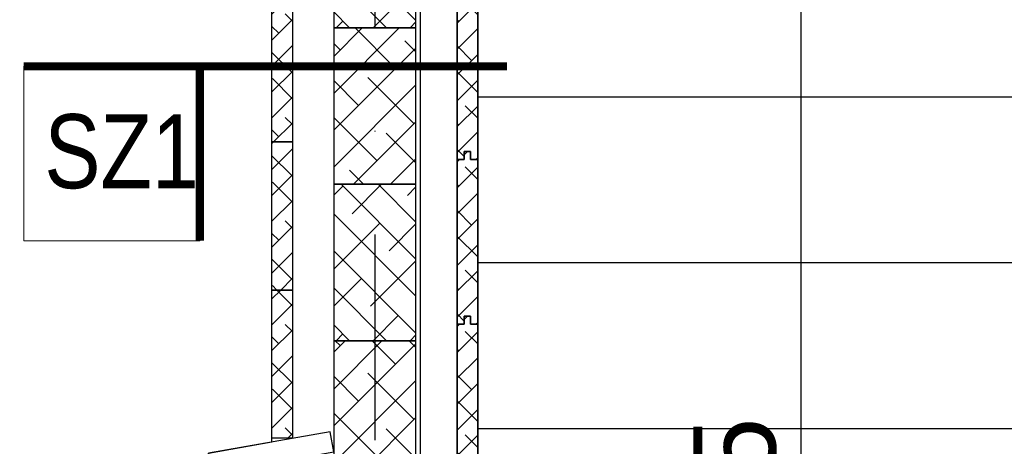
# Model space of a CAD drawing. Header units: centimetres. Extents: x 148485 to 162129, y -6573 to -2118.
# Tile 105 of 167: x 151839 to 151958, y -4657 to -4606. Entities that reach past the tile are written whole.
import ezdxf

# ---------------------------------------------------------------- set-up
doc = ezdxf.new("R2010")
doc.units = ezdxf.units.CM
doc.header["$LTSCALE"] = 0.1
doc.linetypes.add('DASHDOT', pattern=[1, 0.5, -0.25, 0, -0.25])
doc.layers.get('0').update_dxf_attribs({"color": 45})
doc.layers.add('A_opis_warstw', color=60, linetype='Continuous', lineweight=13)
for name, color, linetype in [('A_wymiary_zewn', 4, 'Continuous'), ('hatch_R&F', 4, 'Continuous'), ('osie_R&F', 6, 'DASHDOT'), ('widoki_R&F', 4, 'Continuous'), ('ściany_murowane_R&F', 13, 'Continuous')]:
    doc.layers.add(name, color=color, linetype=linetype)
doc.styles.add('TECH', font='flptechn.ttf')
doc.dimstyles.new('1_50 [cm]', dxfattribs={"dimtxt": 10, "dimasz": 0.5, "dimexe": 0.18, "dimexo": 0.0625, "dimgap": 3, "dimtad": 1, "dimrnd": 0.5, "dimdsep": 46, "dimtxsty": 'TECH', "dimblk1": 'KR', "dimblk2": 'KR', "dimsah": 1, "dimcen": 0.09, "dimse1": 1, "dimse2": 1, "dimclrt": 256, "dimadec": 0, "dimazin": 0, "dimtfac": 1, "dimtofl": 0, "dimtmove": 0, "dimatfit": 3, "dimfxl": 1, "dimtvp": 1, "dimtfill": 1, "dimtfillclr": 256, "dimtolj": 1, "dimtzin": 0, "dimarcsym": 0})
pattern_1 = [(45, (239.4975, 1275.0742), (-1.57154482, 1.57154482), []), (135, (239.4975, 1275.0742), (-4.714634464, 1.57154482), [5.55625, -3.33375])]
pattern_2 = [(45, (508.4975, 1275.0742), (-2.24506403, 2.24506403), []), (135, (508.4975, 1275.0742), (-6.73519209, 2.24506403), [7.9375, -4.7625])]

# ---------------------------------------------------------------- blocks, each defined once
blk = doc.blocks.new('KR')
for p, q in [((0, -14), (0, 14)), ((-4.95, -4.95), (4.95, 4.95)), ((-7, 0), (7, 0))]:
    blk.add_line(p, q)
blk = doc.blocks.new('*D523')
at = {"layer": 'A_wymiary_zewn', "color": 0, "lineweight": -2, "transparency": 16777216}
blk.add_line((151933.45, -4593.06), (151933.45, -4737.06), dxfattribs=at)
at = {"layer": 'Defpoints', "color": 0, "transparency": 16777216}
for p in [(151953.17, -4592.56), (151933.45, -4737.56), (151955.67, -4737.56)]:
    blk.add_point(p, dxfattribs=at)
at = {"layer": 'A_wymiary_zewn', "color": 0, "lineweight": -2, "transparency": 16777216, "xscale": 0.5, "yscale": 0.5, "zscale": 0.5}
for p, rotation in [((151933.45, -4592.56), 90), ((151933.45, -4737.56), 270)]:
    blk.add_blockref('KR', p, dxfattribs=dict(at, rotation=rotation))
at = {"layer": 'A_wymiary_zewn', "transparency": 16777216, "insert": (151925.45, -4665.06), "char_height": 10, "attachment_point": 5, "rotation": 90, "style": 'TECH', "bg_fill": 3, "box_fill_scale": 1.1, "bg_fill_color": 256, "bg_fill_true_color": 13158600, "bg_fill_transparency": 0}
blk.add_mtext('\\A1;145', dxfattribs=at)

msp = doc.modelspace()

# ---------------------------------------------------------------- hatches: boundary and pattern name
at = {"layer": 'hatch_R&F'}
h = msp.add_hatch(dxfattribs=at)
h.set_pattern_fill('ANSI38', color=256, angle=90)
h.set_pattern_definition([(135, (3607.0198, 1660.232), (-2.24506403, -2.24506403), []), (225, (3607.0198, 1660.232), (-2.24506403, -6.73519209), [7.9375, -4.7625])])
h.paths.add_polyline_path([(151876.669, -4606.56), (151886.669, -4606.56), (151886.669, -4586.56), (151876.669, -4586.56)])
h = msp.add_hatch(dxfattribs=at)
h.set_pattern_fill('ANSI38', color=256, scale=0.7)
h.set_pattern_definition([(45, (229.9257, 1333.0742), (-1.57154482, 1.57154482), []), (135, (229.9257, 1333.0742), (-4.714634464, 1.57154482), [5.55625, -3.33375])])
h.paths.add_polyline_path([(151894.169, -4622.56), (151894.169, -4602.56), (151893.294, -4602.56), (151893.294, -4601.56), (151892.544, -4601.56), (151892.544, -4602.56), (151891.669, -4602.56), (151891.669, -4622.56), (151892.544, -4622.56), (151892.544, -4621.56), (151893.294, -4621.56), (151893.294, -4622.56)])
h = msp.add_hatch(dxfattribs=at)
h.set_pattern_fill('ANSI38', color=256, scale=0.7)
h.set_pattern_definition(pattern_1)
h.paths.add_polyline_path([(151871.669, -4620.419), (151869.169, -4620.419), (151869.169, -4602.419), (151871.669, -4602.419)])
h = msp.add_hatch(dxfattribs=at)
h.set_pattern_fill('ANSI38', color=256)
h.set_pattern_definition(pattern_2)
h.paths.add_polyline_path([(151876.669, -4625.56), (151886.669, -4625.56), (151886.669, -4606.56), (151876.669, -4606.56)])
h = msp.add_hatch(dxfattribs=at)
h.set_pattern_fill('ANSI38', color=256, scale=0.7)
h.set_pattern_definition(pattern_1)
h.paths.add_polyline_path([(151871.669, -4638.419), (151869.169, -4638.419), (151869.169, -4620.419), (151871.669, -4620.419)])
h = msp.add_hatch(dxfattribs=at)
h.set_pattern_fill('ANSI38', color=256, scale=0.7)
h.set_pattern_definition([(45, (229.9257, 1313.0742), (-1.57154482, 1.57154482), []), (135, (229.9257, 1313.0742), (-4.714634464, 1.57154482), [5.55625, -3.33375])])
h.paths.add_polyline_path([(151894.169, -4642.56), (151894.169, -4622.56), (151893.294, -4622.56), (151893.294, -4621.56), (151892.544, -4621.56), (151892.544, -4622.56), (151891.669, -4622.56), (151891.669, -4642.56), (151892.544, -4642.56), (151892.544, -4641.56), (151893.294, -4641.56), (151893.294, -4642.56)])
h = msp.add_hatch(dxfattribs=at)
h.set_pattern_fill('ANSI38', color=256, angle=90)
h.set_pattern_definition([(135, (3607.0198, 1622.232), (-2.24506403, -2.24506403), []), (225, (3607.0198, 1622.232), (-2.24506403, -6.73519209), [7.9375, -4.7625])])
h.paths.add_polyline_path([(151876.669, -4644.56), (151886.669, -4644.56), (151886.669, -4625.56), (151876.669, -4625.56)])
h = msp.add_hatch(dxfattribs=at)
h.set_pattern_fill('ANSI38', color=256, scale=0.7)
h.set_pattern_definition(pattern_1)
h.paths.add_polyline_path([(151871.669, -4656.419), (151869.169, -4656.419), (151869.169, -4638.419), (151871.669, -4638.419)])
h = msp.add_hatch(dxfattribs=at)
h.set_pattern_fill('ANSI38', color=256, scale=0.7)
h.set_pattern_definition([(45, (229.9257, 1293.0742), (-1.57154482, 1.57154482), []), (135, (229.9257, 1293.0742), (-4.714634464, 1.57154482), [5.55625, -3.33375])])
h.paths.add_polyline_path([(151894.169, -4662.56), (151894.169, -4642.56), (151893.294, -4642.56), (151893.294, -4641.56), (151892.544, -4641.56), (151892.544, -4642.56), (151891.669, -4642.56), (151891.669, -4662.56), (151892.544, -4662.56), (151892.544, -4661.56), (151893.294, -4661.56), (151893.294, -4662.56)])
h = msp.add_hatch(dxfattribs=at)
h.set_pattern_fill('ANSI38', color=256)
h.set_pattern_definition(pattern_2)
h.paths.add_polyline_path([(151876.669, -4663.56), (151886.669, -4663.56), (151886.669, -4644.56), (151876.669, -4644.56)])

# ---------------------------------------------------------------- linework, layer by layer
at = {"layer": 'A_opis_warstw', "const_width": 1}
msp.add_lwpolyline([(151860.398, -4632.421), (151860.398, -4611.222), (151839.009, -4611.222), (151897.747, -4611.222)], dxfattribs=at)
at = {"layer": 'A_opis_warstw'}
msp.add_lwpolyline([(151839.009, -4632.421), (151839.009, -4611.222), (151860.398, -4611.222), (151860.398, -4632.421)], close=True, dxfattribs=at)
at = {"layer": 'hatch_R&F'}
for points in [[(151871.669, -4638.419), (151869.169, -4638.419), (151869.169, -4620.419), (151871.669, -4620.419)], [(151871.669, -4656.419), (151869.169, -4656.419), (151869.169, -4638.419), (151871.669, -4638.419)]]:
    msp.add_lwpolyline(points, close=True, dxfattribs=at)
at = {"layer": 'osie_R&F', "ltscale": 500}
msp.add_lwpolyline([(151881.669, -4331.058), (151881.669, -4907.412)], dxfattribs=at)
at = {"layer": 'widoki_R&F'}
for points in [[(151887.169, -4714.06), (151891.669, -4714.06), (151891.669, -4429.06), (151887.169, -4429.06)], [(151876.669, -4606.56), (151886.669, -4606.56), (151886.669, -4586.56), (151876.669, -4586.56)], [(151894.169, -4622.56), (151894.169, -4602.56), (151893.294, -4602.56), (151893.294, -4601.56), (151892.544, -4601.56), (151892.544, -4602.56), (151891.669, -4602.56), (151891.669, -4622.56), (151892.544, -4622.56), (151892.544, -4621.56), (151893.294, -4621.56), (151893.294, -4622.56)], [(151871.669, -4620.419), (151869.169, -4620.419), (151869.169, -4602.419), (151871.669, -4602.419)], [(151876.669, -4625.56), (151886.669, -4625.56), (151886.669, -4606.56), (151876.669, -4606.56)], [(151894.169, -4642.56), (151894.169, -4622.56), (151893.294, -4622.56), (151893.294, -4621.56), (151892.544, -4621.56), (151892.544, -4622.56), (151891.669, -4622.56), (151891.669, -4642.56), (151892.544, -4642.56), (151892.544, -4641.56), (151893.294, -4641.56), (151893.294, -4642.56)], [(151876.669, -4644.56), (151886.669, -4644.56), (151886.669, -4625.56), (151876.669, -4625.56)], [(151894.169, -4662.56), (151894.169, -4642.56), (151893.294, -4642.56), (151893.294, -4641.56), (151892.544, -4641.56), (151892.544, -4642.56), (151891.669, -4642.56), (151891.669, -4662.56), (151892.544, -4662.56), (151892.544, -4661.56), (151893.294, -4661.56), (151893.294, -4662.56)], [(151876.669, -4663.56), (151886.669, -4663.56), (151886.669, -4644.56), (151876.669, -4644.56)], [(151861.897, -4660.68), (151876.669, -4658.076), (151876.235, -4655.614), (151861.463, -4658.218)]]:
    msp.add_lwpolyline(points, close=True, dxfattribs=at)
at = {"layer": 'ściany_murowane_R&F', "lineweight": -3, "ltscale": 0.5}
msp.add_lwpolyline([(151894.169, -4426.56), (151894.169, -4683.56), (151863.669, -4683.56), (151863.669, -4682.738), (151861.897, -4683.219), (151861.463, -4680.757), (151869.169, -4679.398), (151869.169, -4659.398), (151861.897, -4660.68), (151861.463, -4658.218), (151869.169, -4656.86), (151869.169, -4567.398), (151861.897, -4568.68), (151861.463, -4566.218), (151869.169, -4564.86), (151869.169, -4426.56), (151894.169, -4426.56)], close=True, dxfattribs=at)

# ---------------------------------------------------------------- texts
at = {"layer": 'A_opis_warstw', "style": 'TECH', "width": 0.85}
msp.add_text('SZ1', height=9, dxfattribs=at).set_placement((151841.504, -4626.039))

# ---------------------------------------------------------------- dimensions: what is measured, and where the dimension line sits
at = {"layer": 'A_wymiary_zewn'}
dim = msp.add_linear_dim(base=(151933.448, -4737.56), p1=(151953.169, -4592.56), p2=(151955.669, -4737.56), angle=90, dimstyle='1_50 [cm]', dxfattribs=at)
dim.commit()
dim.dimension.update_dxf_attribs({"geometry": '*D523', "text_midpoint": (151925.448, -4665.06)})

# ---------------------------------------------------------------- next in the draw order: hatches: boundary and pattern name
at = {"layer": 'A_wymiary_zewn', "transparency": 33554483}
h = msp.add_hatch(dxfattribs=at)
h.set_pattern_fill('JIS_WOOD', color=253, scale=28.5, angle=315)
h.set_pattern_definition([(360, (15, 0), (5e-15, 20.1525432), [])])
h.paths.add_polyline_path([(152130.669, -4681.56), (152138.169, -4681.56), (152138.169, -4662.56), (152138.169, -4429.06), (151894.169, -4429.06), (151894.169, -4681.56), (151898.669, -4681.56)])
h.paths.add_polyline_path([(152050.169, -4604.56), (151941.169, -4604.56), (151941.169, -4470.56), (152050.169, -4470.56)], flags=16)

doc.saveas('drawing.dxf')
